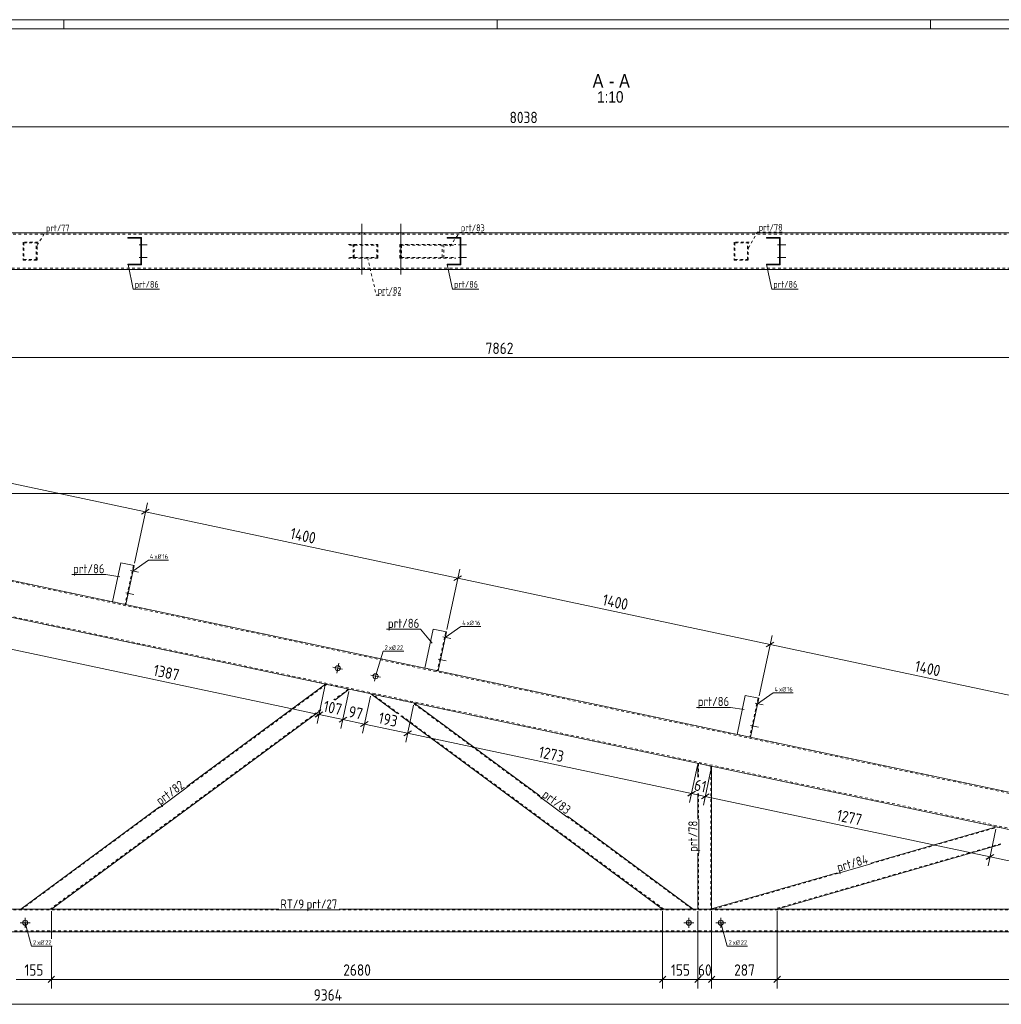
# Model space of a CAD drawing. Header units: millimetres. Extents: x 1 to 1188, y 1 to 840.
# Tile 6 of 7: x 409 to 839, y 408 to 840. Entities that reach past the tile are written whole.
import ezdxf

# ---------------------------------------------------------------- set-up
doc = ezdxf.new("R2010")
doc.units = ezdxf.units.MM
doc.header["$LTSCALE"] = 0.6
doc.linetypes.add('XKITLINE00', pattern=[0])
doc.linetypes.add('XKITLINE02', pattern=[4, 2, -2])
for name, color, linetype, lineweight in [('Bolt', 7, 'Continuous', 0), ('BoltMark', 3, 'Continuous', 0), ('DrawingSheet', 5, 'Continuous', 0), ('OtherObjectType', 1, 'Continuous', 0), ('Part', 2, 'Continuous', 0), ('PartMark', 3, 'Continuous', 0), ('Z-DIMENSIONS', 1, 'Continuous', 0)]:
    doc.layers.add(name, color=color, linetype=linetype, lineweight=lineweight)
doc.styles.add('ARIAL', font='ARIAL.TTF')
doc.styles.add('ISOCPEUR', font='ISOCPEUR.TTF')

msp = doc.modelspace()

# ---------------------------------------------------------------- linework, layer by layer
at = {"layer": 'Bolt', "color": 4, "linetype": 'XKITLINE00', "lineweight": 0}
for p, q in [((558.66, 728.19), (558.66, 750.44)), ((575.66, 728.19), (575.66, 750.44)), ((557.56, 745.95), (557.56, 746.45)), ((559.76, 745.95), (559.76, 746.45)), ((574.56, 745.95), (574.56, 746.45)), ((576.76, 745.95), (576.76, 746.45)), ((460.91, 741.2), (464.46, 741.2)), ((460.91, 741.2), (464.46, 741.2)), ((461.66, 742), (461.96, 742)), ((461.66, 742), (461.96, 742)), ((461.66, 740.4), (461.96, 740.4)), ((461.66, 740.4), (461.96, 740.4)), ((600.91, 741.2), (604.46, 741.2)), ((600.91, 741.2), (604.46, 741.2)), ((601.66, 742), (601.96, 742)), ((601.66, 742), (601.96, 742)), ((601.66, 740.4), (601.96, 740.4)), ((601.66, 740.4), (601.96, 740.4)), ((740.91, 741.2), (744.46, 741.2)), ((740.91, 741.2), (744.46, 741.2)), ((741.66, 742), (741.96, 742)), ((741.66, 742), (741.96, 742)), ((741.66, 740.4), (741.96, 740.4)), ((741.66, 740.4), (741.96, 740.4)), ((460.91, 735.7), (464.46, 735.7)), ((460.91, 735.7), (464.46, 735.7)), ((461.66, 736.5), (461.96, 736.5)), ((461.66, 736.5), (461.96, 736.5)), ((461.66, 734.9), (461.96, 734.9)), ((461.66, 734.9), (461.96, 734.9)), ((600.91, 735.7), (604.46, 735.7)), ((600.91, 735.7), (604.46, 735.7)), ((601.66, 736.5), (601.96, 736.5)), ((601.66, 736.5), (601.96, 736.5)), ((601.66, 734.9), (601.96, 734.9)), ((601.66, 734.9), (601.96, 734.9)), ((740.91, 735.7), (744.46, 735.7)), ((740.91, 735.7), (744.46, 735.7)), ((741.66, 736.5), (741.96, 736.5)), ((741.66, 736.5), (741.96, 736.5)), ((741.66, 734.9), (741.96, 734.9)), ((741.66, 734.9), (741.96, 734.9)), ((557.56, 730.45), (557.56, 730.95)), ((559.76, 730.45), (559.76, 730.95)), ((574.56, 730.45), (574.56, 730.95)), ((576.76, 730.45), (576.76, 730.95)), ((457.18, 598.34), (460.65, 597.6)), ((457.18, 598.34), (460.65, 597.6)), ((457.75, 597.4), (458.04, 597.33)), ((457.75, 597.4), (458.04, 597.33)), ((458.08, 598.96), (458.37, 598.9)), ((458.08, 598.96), (458.37, 598.9)), ((455.1, 588.55), (458.57, 587.82)), ((455.1, 588.55), (458.57, 587.82)), ((455.67, 587.62), (455.96, 587.55)), ((455.67, 587.62), (455.96, 587.55)), ((456, 589.18), (456.29, 589.12)), ((456, 589.18), (456.29, 589.12)), ((594.12, 569.23), (597.59, 568.49)), ((594.12, 569.23), (597.59, 568.49)), ((594.69, 568.29), (594.98, 568.23)), ((594.69, 568.29), (594.98, 568.23)), ((595.02, 569.86), (595.31, 569.79)), ((595.02, 569.86), (595.31, 569.79)), ((547.56, 553.35), (548.47, 557.66)), ((592.04, 559.45), (595.51, 558.71)), ((592.04, 559.45), (595.51, 558.71)), ((592.61, 558.51), (592.9, 558.45)), ((592.61, 558.51), (592.9, 558.45)), ((592.94, 560.07), (593.23, 560.01)), ((592.94, 560.07), (593.23, 560.01)), ((550.17, 555.05), (545.86, 555.96)), ((564.19, 549.82), (565.1, 554.12)), ((566.79, 551.51), (562.49, 552.43)), ((731.06, 540.12), (734.53, 539.38)), ((731.06, 540.12), (734.53, 539.38)), ((731.96, 540.75), (732.25, 540.69)), ((731.96, 540.75), (732.25, 540.69)), ((731.63, 539.18), (731.92, 539.12)), ((731.63, 539.18), (731.92, 539.12)), ((728.98, 530.34), (732.45, 529.6)), ((728.98, 530.34), (732.45, 529.6)), ((729.55, 529.4), (729.84, 529.34)), ((729.55, 529.4), (729.84, 529.34)), ((729.88, 530.97), (730.17, 530.9)), ((729.88, 530.97), (730.17, 530.9)), ((410.98, 441.67), (410.98, 446.07)), ((701.98, 441.67), (701.98, 446.07)), ((715.98, 441.67), (715.98, 446.07)), ((408.78, 443.87), (413.18, 443.87)), ((699.78, 443.87), (704.18, 443.87)), ((713.78, 443.87), (718.18, 443.87))]:
    msp.add_line(p, q, dxfattribs=at)
for centre in [(548.01, 555.51), (564.64, 551.97), (410.98, 443.87), (701.98, 443.87), (715.98, 443.87)]:
    msp.add_circle(centre, 1.1, dxfattribs=at)
at = {"layer": 'BoltMark', "color": 4, "linetype": 'XKITLINE00', "lineweight": 0}
for p, q in [((458.16, 598.13), (465.04, 602.89)), ((465.04, 602.89), (473.8, 602.89)), ((595.1, 569.02), (601.98, 573.78)), ((601.98, 573.78), (610.74, 573.78)), ((564.64, 551.97), (568.01, 562.93)), ((568.01, 562.93), (576.94, 562.93)), ((732.04, 539.91), (738.92, 544.68)), ((738.92, 544.68), (747.68, 544.68)), ((410.98, 443.87), (413.82, 433.58)), ((715.98, 443.87), (718.82, 433.58)), ((413.82, 433.58), (422.75, 433.58)), ((718.82, 433.58), (727.75, 433.58))]:
    msp.add_line(p, q, dxfattribs=at)
at = {"layer": 'DrawingSheet', "color": 2, "linetype": 'XKITLINE00', "lineweight": 0}
for p, q in [((1188, 840), (1, 840)), ((428, 836), (428, 840)), ((618, 836), (618, 840)), ((808, 836), (808, 840))]:
    msp.add_line(p, q, dxfattribs=at)
at = {"layer": 'DrawingSheet', "color": 3, "linetype": 'XKITLINE00', "lineweight": 0}
msp.add_line((1184, 836), (5, 836), dxfattribs=at)
at = {"layer": 'Part', "color": 2, "linetype": 'XKITLINE00', "lineweight": 0}
for p, q in [((227.49, 746.45), (1031.28, 746.45)), ((455.96, 744.15), (455.96, 744.45)), ((455.96, 744.45), (461.96, 744.45)), ((461.66, 744.15), (455.96, 744.15)), ((461.66, 732.75), (461.66, 744.15)), ((461.96, 744.45), (461.96, 732.45)), ((595.96, 744.15), (595.96, 744.45)), ((595.96, 744.45), (601.96, 744.45)), ((601.66, 744.15), (595.96, 744.15)), ((601.66, 732.75), (601.66, 744.15)), ((601.96, 744.45), (601.96, 732.45)), ((735.96, 744.15), (735.96, 744.45)), ((735.96, 744.45), (741.96, 744.45)), ((741.66, 744.15), (735.96, 744.15)), ((741.66, 732.75), (741.66, 744.15)), ((741.96, 744.45), (741.96, 732.45)), ((227.49, 730.45), (1031.28, 730.45)), ((455.96, 732.45), (455.96, 732.75)), ((455.96, 732.75), (461.66, 732.75)), ((461.96, 732.45), (455.96, 732.45)), ((595.96, 732.45), (595.96, 732.75)), ((595.96, 732.75), (601.66, 732.75)), ((601.96, 732.45), (595.96, 732.45)), ((735.96, 732.45), (735.96, 732.75)), ((735.96, 732.75), (741.66, 732.75)), ((741.96, 732.45), (735.96, 732.45)), ((971.32, 457.37), (222.42, 616.55)), ((974.65, 473.02), (368.06, 601.95)), ((452.86, 601.81), (449.22, 584.7)), ((458.73, 600.56), (452.86, 601.81)), ((455.09, 583.45), (458.73, 600.56)), ((589.8, 572.7), (586.16, 555.59)), ((595.67, 571.46), (589.8, 572.7)), ((592.03, 554.35), (595.67, 571.46)), ((542.64, 548.49), (481.84, 503.62)), ((553.1, 546.26), (546.69, 541.53)), ((574.16, 535.7), (562.58, 544.25)), ((636.7, 499.49), (581.5, 540.23)), ((726.74, 543.6), (723.1, 526.49)), ((732.61, 542.35), (726.74, 543.6)), ((728.97, 525.24), (732.61, 542.35)), ((540.45, 536.93), (422.48, 449.87)), ((690.46, 449.87), (575.62, 534.63)), ((705.97, 513.77), (705.97, 507.72)), ((711.97, 512.49), (711.97, 449.87)), ((705.97, 500.57), (705.97, 489.3)), ((469.81, 494.74), (409.01, 449.87)), ((703.93, 449.87), (648.73, 490.61)), ((836.85, 485.95), (781.71, 470.03)), ((838.68, 478.15), (740.71, 449.87)), ((705.97, 474.35), (705.97, 449.87)), ((767.01, 465.79), (711.97, 449.9)), ((522.26, 449.87), (75.5, 449.87)), ((995.47, 449.87), (548.72, 449.87)), ((995.47, 439.87), (75.5, 439.87))]:
    msp.add_line(p, q, dxfattribs=at)
at = {"layer": 'Part', "color": 7, "linetype": 'XKITLINE02', "lineweight": 0}
for p, q in [((1030.88, 745.95), (227.49, 745.95)), ((416.67, 742.45), (410.03, 742.45)), ((410.03, 742.45), (410.03, 734.45)), ((410.34, 742.15), (416.37, 742.15)), ((410.34, 742.15), (410.34, 734.75)), ((415.86, 734.75), (415.86, 742.15)), ((416.17, 734.45), (416.17, 742.45)), ((552.75, 741.45), (565.56, 741.45)), ((553.15, 741.15), (565.16, 741.15)), ((554.86, 735.45), (554.86, 741.45)), ((555.27, 735.75), (555.27, 741.15)), ((565.16, 735.75), (565.16, 741.15)), ((565.56, 735.45), (565.56, 741.45)), ((575.25, 741.45), (599.84, 741.45)), ((575.25, 741.45), (575.25, 735.45)), ((575.97, 741.15), (599.12, 741.15)), ((575.97, 741.15), (575.97, 735.75)), ((593.87, 735.75), (593.87, 741.15)), ((594.59, 735.45), (594.59, 741.45)), ((728.49, 742.45), (721.85, 742.45)), ((721.85, 742.45), (721.85, 734.45)), ((722.15, 742.15), (728.18, 742.15)), ((722.15, 742.15), (722.15, 734.75)), ((727.67, 734.75), (727.67, 742.15)), ((727.98, 734.45), (727.98, 742.45)), ((410.03, 734.45), (416.67, 734.45)), ((410.34, 734.75), (416.37, 734.75)), ((565.56, 735.45), (552.75, 735.45)), ((553.15, 735.75), (565.16, 735.75)), ((575.25, 735.45), (599.84, 735.45)), ((575.97, 735.75), (599.12, 735.75)), ((721.85, 734.45), (728.49, 734.45)), ((722.15, 734.75), (728.18, 734.75)), ((227.49, 730.95), (1030.88, 730.95)), ((1011.47, 464.68), (225.64, 631.71)), ((996.47, 452.54), (222.53, 617.04)), ((458.43, 600.63), (454.79, 583.51)), ((449.22, 584.7), (449.22, 584.69)), ((449.22, 584.69), (449.22, 584.7)), ((449.22, 584.69), (449.22, 584.7)), ((449.22, 584.7), (449.22, 584.69)), ((449.22, 584.69), (455.09, 583.45)), ((455.09, 583.45), (455.09, 583.45)), ((455.09, 583.45), (455.09, 583.45)), ((595.37, 571.52), (591.73, 554.4)), ((586.16, 555.59), (592.03, 554.34)), ((586.16, 555.59), (586.16, 555.59)), ((586.16, 555.59), (586.16, 555.59)), ((586.16, 555.59), (586.16, 555.59)), ((586.16, 555.59), (586.16, 555.59)), ((592.03, 554.34), (592.03, 554.35)), ((592.03, 554.35), (592.03, 554.34)), ((543.03, 548.4), (482.02, 503.38)), ((542.64, 548.49), (553.1, 546.26)), ((552.71, 546.35), (546.3, 541.62)), ((562.58, 544.25), (581.5, 540.23)), ((574.87, 535.55), (563.29, 544.1)), ((636.52, 499.25), (580.79, 540.38)), ((732.31, 542.41), (728.68, 525.29)), ((540.55, 537.37), (421.98, 449.87)), ((690.97, 449.87), (575.68, 534.95)), ((723.1, 526.49), (723.1, 526.48)), ((723.1, 526.48), (723.1, 526.49)), ((723.1, 526.48), (723.1, 526.49)), ((723.1, 526.49), (723.1, 526.48)), ((723.1, 526.48), (728.97, 525.23)), ((728.97, 525.23), (728.97, 525.24)), ((728.97, 525.24), (728.97, 525.23)), ((711.97, 512.49), (705.97, 513.77)), ((706.27, 513.71), (706.27, 507.66)), ((711.67, 512.56), (711.67, 449.87)), ((706.27, 500.5), (706.27, 489.3)), ((469.99, 494.5), (409.52, 449.87)), ((703.43, 449.87), (648.55, 490.37)), ((781.79, 469.74), (837.47, 485.82)), ((836.85, 485.95), (853.46, 482.42)), ((838.75, 478.49), (739.63, 449.87)), ((706.27, 474.35), (706.27, 449.87)), ((712.95, 449.87), (767.1, 465.5)), ((522.26, 449.47), (75.5, 449.47)), ((422.48, 449.87), (409.01, 449.87)), ((548.72, 449.47), (522.26, 449.47)), ((995.47, 449.47), (548.72, 449.47)), ((703.93, 449.87), (690.46, 449.87)), ((711.97, 449.87), (705.97, 449.87)), ((711.87, 449.87), (711.97, 449.9)), ((740.71, 449.87), (711.87, 449.87)), ((995.47, 440.27), (75.5, 440.27))]:
    msp.add_line(p, q, dxfattribs=at)
at = {"layer": 'PartMark', "color": 7, "linetype": 'XKITLINE02', "lineweight": 0}
for p, q in [((416.27, 740.9), (419.51, 746.51)), ((419.51, 746.51), (431.02, 746.51)), ((597.22, 740.58), (601.43, 746.59)), ((601.43, 746.59), (612.94, 746.59)), ((728.08, 739.84), (732.03, 746.81)), ((732.03, 746.81), (743.54, 746.81)), ((561.08, 735.72), (564.96, 719.13)), ((564.96, 719.13), (576.47, 719.13))]:
    msp.add_line(p, q, dxfattribs=at)
at = {"layer": 'PartMark', "color": 7, "linetype": 'XKITLINE00', "lineweight": 0}
for p, q in [((456.07, 732.63), (458.4, 721.83)), ((596.07, 732.63), (598.4, 721.83)), ((736.07, 732.63), (738.4, 721.83)), ((458.4, 721.83), (469.91, 721.83)), ((598.4, 721.83), (609.91, 721.83)), ((738.4, 721.83), (749.91, 721.83)), ((431.4, 596.55), (446.35, 596.55)), ((452.42, 595.65), (446.35, 596.55)), ((569.41, 572.6), (584.36, 572.6)), ((589.36, 566.54), (584.36, 572.6)), ((705.29, 538.33), (720.24, 538.33)), ((726.3, 537.43), (720.24, 538.33)), ((470.05, 494.42), (482.08, 503.3)), ((636.46, 499.17), (648.49, 490.29)), ((706.37, 474.35), (706.37, 489.3)), ((767.12, 465.41), (781.82, 469.65)), ((522.26, 449.47), (548.72, 449.47))]:
    msp.add_line(p, q, dxfattribs=at)
at = {"layer": 'Z-DIMENSIONS', "color": 7, "linetype": 'XKITLINE00', "lineweight": 0}
for p, q in [((227.49, 793.02), (1031.28, 793.02)), ((225.78, 691.75), (1011.97, 691.75)), ((326.79, 653.22), (463.73, 624.12)), ((226.75, 632.2), (1137.73, 632.2)), ((458.93, 601.54), (464.58, 628.13)), ((458.93, 601.54), (464.58, 628.13)), ((465.41, 625.21), (462.05, 623.03)), ((465.41, 625.21), (462.05, 623.03)), ((463.73, 624.12), (600.67, 595.01)), ((595.87, 572.43), (601.53, 599.02)), ((595.87, 572.43), (601.53, 599.02)), ((602.35, 596.1), (599, 593.92)), ((602.35, 596.1), (599, 593.92)), ((600.67, 595.01), (737.61, 565.9)), ((732.82, 543.33), (738.47, 569.91)), ((732.82, 543.33), (738.47, 569.91)), ((739.29, 566.99), (735.94, 564.82)), ((739.29, 566.99), (735.94, 564.82)), ((737.61, 565.9), (874.56, 536.8)), ((404.15, 564.02), (539.81, 535.18)), ((542.43, 547.51), (538.98, 531.27)), ((542.43, 547.51), (538.99, 531.31)), ((552.89, 545.29), (549.45, 529.09)), ((552.89, 545.29), (549.45, 529.09)), ((562.37, 543.27), (558.93, 527.08)), ((562.37, 543.27), (558.93, 527.07)), ((540.57, 535.68), (538.13, 534.09)), ((541.5, 536.31), (538.14, 534.13)), ((581.29, 539.25), (577.85, 523.06)), ((581.29, 539.25), (577.85, 523.06)), ((539.82, 535.22), (550.28, 533)), ((551.96, 534.09), (548.6, 531.91)), ((551.27, 533.64), (548.6, 531.91)), ((550.28, 533), (559.76, 530.99)), ((561.44, 532.08), (558.08, 529.9)), ((561.44, 532.08), (558.08, 529.9)), ((559.76, 530.99), (578.68, 526.97)), ((580.36, 528.06), (577, 525.88)), ((580.36, 528.06), (577, 525.88)), ((578.68, 526.97), (703.16, 500.52)), ((705.77, 512.79), (702.33, 496.64)), ((705.77, 512.79), (704.74, 507.99)), ((711.77, 511.52), (708.33, 495.36)), ((711.77, 511.52), (710.74, 506.71)), ((704.84, 501.64), (701.49, 499.46)), ((703.29, 501.14), (702.32, 496.6)), ((703.91, 501.01), (701.48, 499.43)), ((703.16, 500.55), (709.16, 499.28)), ((710.84, 500.37), (707.49, 498.19)), ((710.84, 500.37), (707.49, 498.19)), ((709.29, 499.86), (708.33, 495.37)), ((709.16, 499.28), (834.04, 472.74)), ((836.64, 484.97), (833.21, 468.82)), ((836.64, 484.97), (833.22, 468.86)), ((835.72, 473.82), (832.36, 471.65)), ((835.73, 473.86), (832.37, 471.68)), ((834.05, 472.77), (850.66, 469.24)), ((422.48, 448.87), (422.48, 436.78)), ((422.48, 448.87), (422.48, 436.78)), ((690.46, 448.87), (690.46, 415)), ((690.46, 448.87), (690.46, 415)), ((705.97, 448.87), (705.97, 415)), ((705.97, 448.87), (705.97, 426.6)), ((711.97, 448.87), (711.97, 426.6)), ((711.97, 448.87), (711.97, 415)), ((740.71, 448.87), (740.71, 415)), ((740.71, 448.87), (740.71, 415)), ((422.48, 433.58), (422.48, 415)), ((422.48, 433.58), (422.48, 415)), ((406.97, 419), (422.48, 419)), ((423.9, 420.41), (421.07, 417.58)), ((423.9, 420.41), (421.07, 417.58)), ((422.48, 419), (690.46, 419)), ((691.88, 420.41), (689.05, 417.58)), ((691.88, 420.41), (689.05, 417.58)), ((690.46, 419), (705.97, 419)), ((707.39, 420.41), (704.56, 417.58)), ((706.57, 419.6), (704.56, 417.58)), ((705.97, 419.6), (705.97, 415)), ((705.97, 419), (711.97, 419)), ((713.39, 420.41), (710.56, 417.58)), ((712.57, 419.6), (710.56, 417.58)), ((711.97, 419.6), (711.97, 415)), ((711.97, 419), (740.71, 419)), ((713.39, 420.41), (712.98, 420.01)), ((742.13, 420.41), (739.3, 417.58)), ((742.13, 420.41), (739.3, 417.58)), ((740.71, 419), (995.97, 419)), ((75.5, 408.07), (1011.94, 408.07))]:
    msp.add_line(p, q, dxfattribs=at)
at = {"layer": 'Z-DIMENSIONS', "color": 3}
for p in [(463.73, 624.12), (463.73, 624.12), (600.67, 595.01), (600.67, 595.01), (737.61, 565.9), (737.61, 565.9), (539.81, 535.18), (539.82, 535.22), (550.28, 533), (550.28, 533), (559.76, 530.99), (559.76, 530.99), (578.68, 526.97), (578.68, 526.97), (703.16, 500.55), (703.16, 500.52), (709.16, 499.28), (709.16, 499.28), (834.04, 472.74), (834.05, 472.77), (422.48, 419), (422.48, 419), (690.46, 419), (690.46, 419), (705.97, 419), (705.97, 419), (711.97, 419), (711.97, 419), (740.71, 419), (740.71, 419)]:
    msp.add_point(p, dxfattribs=at)

# ---------------------------------------------------------------- texts
at = {"layer": 'BoltMark', "color": 4, "style": 'ISOCPEUR', "width": 0.85}
for s, p in [('4', (465.64, 603.49)), ('xØ', (467.61, 603.49)), ('16', (471.13, 603.49)), ('4', (602.58, 574.38)), ('xØ', (604.55, 574.38)), ('16', (608.07, 574.38)), ('2', (568.61, 563.53)), ('xØ', (570.41, 563.53)), ('22', (573.93, 563.53)), ('4', (739.52, 545.28)), ('xØ', (741.49, 545.28)), ('16', (745.01, 545.28)), ('xØ', (416.22, 434.18)), ('xØ', (721.22, 434.18)), ('2', (414.42, 434.18)), ('22', (419.74, 434.18)), ('2', (719.42, 434.18)), ('22', (724.74, 434.18))]:
    msp.add_text(s, height=2, dxfattribs=at).set_placement(p)
at = {"layer": 'OtherObjectType', "color": 6, "style": 'ARIAL', "width": 0.85}
for s, height, p in [('A', 6, (659.77, 810.12)), ('-', 6, (666.91, 810.12)), ('A', 6, (671.38, 810.12)), ('1:10', 5, (661.75, 803.62))]:
    msp.add_text(s, height=height, dxfattribs=at).set_placement(p)
at = {"layer": 'PartMark', "color": 3, "style": 'ISOCPEUR', "width": 0.85}
for s, height, p in [('prt/77', 3, (420.11, 747.11)), ('prt/83', 3, (602.03, 747.19)), ('prt/78', 3, (732.63, 747.41)), ('prt/86', 3, (459, 722.43)), ('prt/86', 3, (599, 722.43)), ('prt/86', 3, (739, 722.43)), ('prt/82', 3, (565.56, 719.73)), ('prt/86', 4, (432, 597.15)), ('prt/86', 4, (570.01, 573.2)), ('prt/86', 4, (705.89, 538.93)), ('prt/27', 4, (534.37, 450.07))]:
    msp.add_text(s, height=height, dxfattribs=at).set_placement(p)
for s, rotation, p in [('prt/82', 36.4287, (470.17, 495.26)), ('prt/83', -36.4287, (637.3, 499.29)), ('prt/78', 90.0002, (705.77, 474.95)), ('prt/84', 16.1058, (767.53, 466.15))]:
    msp.add_text(s, height=4, rotation=rotation, dxfattribs=at).set_placement(p)
at = {"layer": 'PartMark', "color": 1, "style": 'ISOCPEUR', "width": 0.85}
msp.add_text('RT/9', height=4, dxfattribs=at).set_placement((522.86, 450.07))
at = {"layer": 'Z-DIMENSIONS', "color": 3, "style": 'ISOCPEUR', "width": 0.85}
for s, p in [('8038', (623.37, 794.62)), ('7862', (612.86, 693.35)), ('155', (410.65, 420.6)), ('2680', (550.46, 420.6)), ('155', (694.14, 420.6)), ('60', (705.97, 420.6)), ('287', (721.83, 420.6)), ('9364', (537.49, 409.67))]:
    msp.add_text(s, height=5, dxfattribs=at).set_placement(p)
for s, p in [('1400', (526.86, 612.34)), ('1400', (663.8, 583.23)), ('1400', (800.74, 554.12)), ('1387', (466.85, 552.33)), ('107', (541.39, 536.52)), ('97', (552.41, 534.18)), ('193', (565.56, 531.39)), ('1273', (635.79, 516.47)), ('61', (703.97, 502.01)), ('1277', (766.47, 488.73))]:
    msp.add_text(s, height=5, rotation=-11.9977, dxfattribs=at).set_placement(p)

doc.saveas('drawing.dxf')
